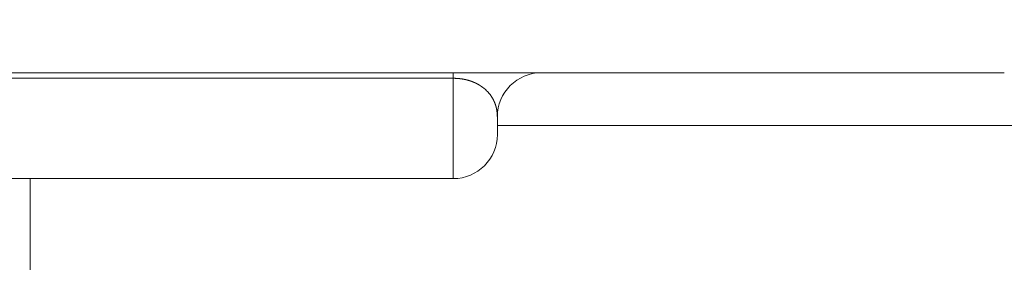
# Model space of a CAD drawing. Header units: millimetres. Extents: x 35469 to 44263, y -24881 to -16268.
# Tile 120 of 231: x 42851 to 42962, y -24129 to -24101. Entities that reach past the tile are written whole.
import ezdxf

# ---------------------------------------------------------------- set-up
doc = ezdxf.new("R2010")
doc.units = ezdxf.units.MM
doc.header["$LTSCALE"] = 0.3175
doc.layers.add('1轮廓实线层', color=7, linetype='Continuous', lineweight=18)
doc.layers.add('7标注层', color=4, linetype='Continuous', lineweight=13)
doc.styles.add('PC_TEXTSTYLE', font='ISOCP.SHX', dxfattribs={"width": 0.707, "bigfont": 'GBCBIG.SHX'})
doc.dimstyles.new('GB_LINEAR', dxfattribs={"dimtxt": 3.5, "dimasz": 3.5, "dimexe": 1, "dimexo": 0, "dimgap": 1.5, "dimtad": 1, "dimdsep": 46, "dimtxsty": 'PC_TEXTSTYLE', "dimcen": 0, "dimclrd": 256, "dimclrt": 3, "dimadec": 0, "dimazin": 2, "dimtp": 0.1, "dimtm": 0.1, "dimtfac": 0.71, "dimtdec": 3, "dimtmove": 0, "dimatfit": 3, "dimfxl": 1, "dimtfill": 1, "dimarcsym": 0})

# ---------------------------------------------------------------- blocks, each defined once
blk = doc.blocks.new('*D78')
at = {"layer": '7标注层', "color": 0, "lineweight": -2, "transparency": 16777216}
for p, q in [((42829.4, -24101.23), (42829.4, -24198.83)), ((42974.4, -24101.23), (42974.4, -24198.83))]:
    blk.add_line(p, q, dxfattribs=at)
at = {"layer": '7标注层', "lineweight": -2, "transparency": 16777216}
blk.add_line((42853.9, -24191.83), (42949.9, -24191.83), dxfattribs=at)
at = {"layer": '7标注层', "transparency": 16777216}
for points in [[(42853.9, -24187.75), (42853.9, -24195.92), (42829.4, -24191.83)], [(42949.9, -24195.92), (42949.9, -24187.75), (42974.4, -24191.83)]]:
    blk.add_solid(points, dxfattribs=at)
at = {"layer": 'Defpoints', "color": 0, "transparency": 16777216}
for p in [(42829.4, -24101.23), (42974.4, -24101.23), (42974.4, -24191.83)]:
    blk.add_point(p, dxfattribs=at)
at = {"layer": '7标注层', "color": 3, "transparency": 16777216, "insert": (42901.9, -24169.08), "char_height": 24.5, "attachment_point": 5, "style": 'PC_TEXTSTYLE', "bg_fill": 3, "box_fill_scale": 1.1, "bg_fill_color": 257, "bg_fill_transparency": 0}
blk.add_mtext('145', dxfattribs=at)

msp = doc.modelspace()

# ---------------------------------------------------------------- linework, layer by layer
at = {"layer": '1轮廓实线层'}
for p, q in [((42962.397, -24107.234), (42841.397, -24107.234)), ((42899.897, -24107.869), (42842.897, -24107.869)), ((42899.897, -24107.869), (42899.897, -24107.234)), ((42899.897, -24119.234), (42899.897, -24107.869)), ((42904.897, -24114.234), (42904.897, -24112.234)), ((42985.755, -24113.234), (42904.893, -24113.234)), ((42839.897, -24119.234), (42899.897, -24119.234)), ((42851.897, -24119.234), (42851.897, -24135.834))]:
    msp.add_line(p, q, dxfattribs=at)
for centre, start, end in [((42909.897, -24112.234), 90, 180), ((42899.897, -24114.234), 270, 0)]:
    msp.add_arc(centre, 5, start, end, dxfattribs=at)
msp.add_open_spline([(42904.897, -24112.234), (42904.897, -24112.227), (42904.897, -24112.213), (42904.897, -24112.191), (42904.896, -24112.169), (42904.896, -24112.147), (42904.896, -24112.125), (42904.895, -24112.102), (42904.894, -24112.08), (42904.893, -24112.057), (42904.893, -24112.034), (42904.892, -24112.011), (42904.89, -24111.988), (42904.889, -24111.964), (42904.888, -24111.941), (42904.886, -24111.917), (42904.885, -24111.894), (42904.883, -24111.87), (42904.881, -24111.846), (42904.879, -24111.821), (42904.877, -24111.797), (42904.874, -24111.773), (42904.872, -24111.748), (42904.869, -24111.724), (42904.866, -24111.699), (42904.863, -24111.674), (42904.86, -24111.649), (42904.857, -24111.624), (42904.854, -24111.599), (42904.85, -24111.573), (42904.846, -24111.548), (42904.842, -24111.522), (42904.838, -24111.497), (42904.834, -24111.471), (42904.829, -24111.445), (42904.825, -24111.419), (42904.82, -24111.393), (42904.815, -24111.367), (42904.81, -24111.341), (42904.804, -24111.315), (42904.799, -24111.289), (42904.793, -24111.262), (42904.787, -24111.236), (42904.781, -24111.209), (42904.774, -24111.182), (42904.768, -24111.156), (42904.761, -24111.129), (42904.754, -24111.102), (42904.747, -24111.075), (42904.739, -24111.048), (42904.732, -24111.021), (42904.724, -24110.994), (42904.715, -24110.967), (42904.707, -24110.94), (42904.698, -24110.912), (42904.69, -24110.885), (42904.681, -24110.858), (42904.671, -24110.83), (42904.662, -24110.803), (42904.652, -24110.775), (42904.642, -24110.748), (42904.631, -24110.72), (42904.621, -24110.692), (42904.61, -24110.664), (42904.599, -24110.637), (42904.587, -24110.609), (42904.576, -24110.581), (42904.564, -24110.553), (42904.552, -24110.525), (42904.539, -24110.497), (42904.526, -24110.469), (42904.513, -24110.441), (42904.5, -24110.412), (42904.486, -24110.384), (42904.473, -24110.356), (42904.458, -24110.328), (42904.416, -24110.244), (42904.34, -24110.107), (42904.22, -24109.914), (42904.086, -24109.726), (42903.938, -24109.543), (42903.776, -24109.365), (42903.601, -24109.193), (42903.464, -24109.074), (42903.379, -24109.005), (42903.354, -24108.985), (42903.328, -24108.965), (42903.303, -24108.945), (42903.277, -24108.925), (42903.251, -24108.906), (42903.225, -24108.886), (42903.199, -24108.867), (42903.172, -24108.848), (42903.145, -24108.829), (42903.118, -24108.81), (42903.091, -24108.791), (42903.064, -24108.773), (42903.037, -24108.754), (42903.009, -24108.736), (42902.981, -24108.718), (42902.953, -24108.7), (42902.925, -24108.682), (42902.897, -24108.665), (42902.869, -24108.647), (42902.84, -24108.63), (42902.811, -24108.613), (42902.782, -24108.596), (42902.753, -24108.579), (42902.724, -24108.562), (42902.694, -24108.546), (42902.665, -24108.53), (42902.635, -24108.514), (42902.605, -24108.498), (42902.575, -24108.482), (42902.545, -24108.467), (42902.514, -24108.451), (42902.484, -24108.436), (42902.453, -24108.421), (42902.422, -24108.406), (42902.391, -24108.392), (42902.36, -24108.377), (42902.329, -24108.363), (42902.297, -24108.349), (42902.266, -24108.335), (42902.234, -24108.322), (42902.202, -24108.308), (42902.17, -24108.295), (42902.138, -24108.282), (42902.105, -24108.269), (42902.073, -24108.256), (42902.04, -24108.244), (42902.008, -24108.231), (42901.975, -24108.219), (42901.942, -24108.207), (42901.909, -24108.196), (42901.875, -24108.184), (42901.842, -24108.173), (42901.808, -24108.162), (42901.775, -24108.151), (42901.741, -24108.14), (42901.707, -24108.13), (42901.673, -24108.119), (42901.639, -24108.109), (42901.605, -24108.099), (42901.57, -24108.09), (42901.536, -24108.08), (42901.501, -24108.071), (42901.467, -24108.062), (42901.432, -24108.053), (42901.397, -24108.044), (42901.362, -24108.036), (42901.327, -24108.027), (42901.292, -24108.019), (42901.256, -24108.012), (42901.221, -24108.004), (42901.185, -24107.997), (42901.15, -24107.989), (42901.114, -24107.982), (42901.078, -24107.976), (42901.042, -24107.969), (42901.006, -24107.963), (42900.97, -24107.956), (42900.934, -24107.95), (42900.898, -24107.945), (42900.862, -24107.939), (42900.825, -24107.934), (42900.789, -24107.929), (42900.753, -24107.924), (42900.716, -24107.919), (42900.679, -24107.915), (42900.643, -24107.91), (42900.606, -24107.906), (42900.569, -24107.903), (42900.532, -24107.899), (42900.495, -24107.895), (42900.458, -24107.892), (42900.421, -24107.889), (42900.384, -24107.886), (42900.347, -24107.884), (42900.309, -24107.881), (42900.272, -24107.879), (42900.235, -24107.877), (42900.197, -24107.876), (42900.16, -24107.874), (42900.122, -24107.873), (42900.085, -24107.872), (42900.047, -24107.871), (42900.01, -24107.87), (42899.972, -24107.869), (42899.934, -24107.869), (42899.909, -24107.869), (42899.897, -24107.869)], degree=3, knots=[0, 0, 0, 0, 0.0073194, 0.0146202, 0.0219024, 0.0291661, 0.0364113, 0.043638, 0.0508462, 0.058036, 0.0652072, 0.07236, 0.0794944, 0.0866104, 0.0937079, 0.100787, 0.1078478, 0.1148901, 0.1219141, 0.1289198, 0.1359071, 0.1428761, 0.1498268, 0.1567592, 0.1636733, 0.1705691, 0.1774466, 0.1843059, 0.191147, 0.1979698, 0.2047744, 0.2115608, 0.218329, 0.225079, 0.2318108, 0.2385245, 0.24522, 0.2518974, 0.2585566, 0.2651977, 0.2718207, 0.2784256, 0.2850124, 0.2915811, 0.2981318, 0.3046643, 0.3111789, 0.3176753, 0.3241538, 0.3306142, 0.3370566, 0.343481, 0.3498874, 0.3562758, 0.3626462, 0.3689986, 0.3753331, 0.3816496, 0.3879482, 0.3942289, 0.4004916, 0.4067363, 0.4129632, 0.4191722, 0.4253632, 0.4315364, 0.4376917, 0.4438291, 0.4499486, 0.4560503, 0.4621341, 0.4682, 0.4742482, 0.4802785, 0.4862909, 0.4922856, 0.4982624, 0.5388411, 0.5778018, 0.6151432, 0.6508647, 0.6849675, 0.7174541, 0.7483294, 0.7521177, 0.7558758, 0.7596036, 0.7633013, 0.7669687, 0.770606, 0.7742131, 0.7777901, 0.781337, 0.7848538, 0.7883405, 0.7917972, 0.7952239, 0.7986206, 0.8019874, 0.8053243, 0.8086313, 0.8119084, 0.8151558, 0.8183734, 0.8215612, 0.8247194, 0.827848, 0.830947, 0.8340164, 0.8370564, 0.8400669, 0.8430481, 0.8459999, 0.8489225, 0.851816, 0.8546803, 0.8575156, 0.860322, 0.8630994, 0.865848, 0.868568, 0.8712593, 0.873922, 0.8765563, 0.8791623, 0.8817401, 0.8842897, 0.8868113, 0.889305, 0.8917709, 0.8942092, 0.8966199, 0.8990033, 0.9013595, 0.9036886, 0.9059908, 0.9082662, 0.910515, 0.9127374, 0.9149336, 0.9171037, 0.919248, 0.9213667, 0.9234599, 0.925528, 0.9275712, 0.9295896, 0.9315836, 0.9335533, 0.9354992, 0.9374214, 0.9393203, 0.9411962, 0.9430494, 0.9448803, 0.9466891, 0.9484762, 0.9502421, 0.9519871, 0.9537116, 0.9554161, 0.9571009, 0.9587666, 0.9604135, 0.9620423, 0.9636533, 0.9652471, 0.9668243, 0.9683854, 0.969931, 0.9714616, 0.9729779, 0.9744805, 0.9759701, 0.9774473, 0.9789128, 0.9803673, 0.9818115, 0.9832461, 0.984672, 0.9860898, 0.9875003, 0.9889043, 0.9903026, 0.991696, 0.9930854, 0.9944715, 0.9958552, 0.9972372, 0.9986186, 1, 1, 1, 1], dxfattribs=at)

# ---------------------------------------------------------------- next in the draw order: dimensions: what is measured, and where the dimension line sits
at = {"layer": '7标注层'}
dim = msp.add_linear_dim(base=(42974.397, -24191.834), p1=(42829.397, -24101.234), p2=(42974.397, -24101.234), dimstyle='GB_LINEAR', override={"dimscale": 7, "dimgap": 1.5, "dimtad": 1, "dimjust": 0, "dimdec": 2, "dimlfac": 1, "dimse1": 0, "dimse2": 0, "dimsd1": 0, "dimsd2": 0, "dimclrd": 256, "dimclre": 0, "dimtofl": 1}, dxfattribs=at)
dim.commit()
dim.dimension.update_dxf_attribs({"geometry": '*D78', "text_midpoint": (42901.897, -24169.084)})

doc.saveas('drawing.dxf')
